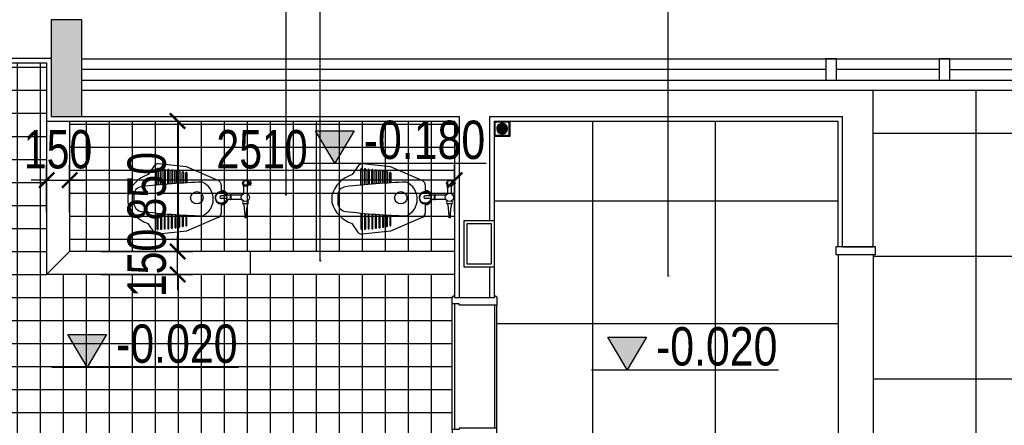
# Model space of a CAD drawing. Header units: millimetres. Extents: x -539149 to -534375, y 505028 to 505469.
# Tile 100 of 135: x -535480 to -535416, y 505339 to 505365. Entities that reach past the tile are written whole.
import ezdxf
from ezdxf.enums import TextEntityAlignment as Align

# ---------------------------------------------------------------- set-up
doc = ezdxf.new("R2010")
doc.units = ezdxf.units.MM
doc.header["$LTSCALE"] = 10
doc.layers.get('Defpoints').update_dxf_attribs({"color": 8})
for name, color, linetype in [('A-建筑-原墙体', 2, 'Continuous'), ('A-建筑-拆墙', 251, 'Continuous'), ('A-建筑-新增墙体', 3, 'Continuous'), ('A-建筑-楼梯', 9, 'Continuous'), ('A-建筑-窗户', 4, 'Continuous'), ('B-平面-到顶装饰造型线', 6, 'Continuous'), ('B-平面-完成面造型线', 6, 'Continuous'), ('B-平面-家具L', 30, 'Continuous'), ('B-平面-门洞线', 8, 'Continuous'), ('D-地面-尺寸', 4, 'Continuous'), ('D-地面-材料铺设', 251, 'Continuous'), ('D-地面底图', 8, 'Continuous'), ('D-地面造型线', 31, 'Continuous'), ('E--图例', 3, 'Continuous'), ('E-填充', 251, 'Continuous'), ('E-文本', 7, 'Continuous')]:
    doc.layers.add(name, color=color, linetype=linetype)
doc.styles.add('ar', font='arial.ttf')
doc.styles.add('CCD_DIM', font='txt', dxfattribs={"width": 0.8})
doc.styles.add('TXT', font='gbenor.shx', dxfattribs={"width": 0.7})
doc.dimstyles.new('1', dxfattribs={"dimscale": 0, "dimtxt": 2.5, "dimasz": 1.5, "dimexe": 1, "dimexo": 0, "dimgap": 0.3, "dimtad": 1, "dimdec": 0, "dimzin": 0, "dimdsep": 46, "dimtxsty": 'Standard', "dimblk": 'ARCHTICK', "dimcen": 0.09, "dimclrd": 8, "dimclre": 8, "dimclrt": 4, "dimadec": 0, "dimazin": 0, "dimtfac": 1, "dimtdec": 0, "dimtix": 1, "dimtofl": 0, "dimtmove": 2, "dimatfit": 3, "dimldrblk": 'DOTSMALL', "dimfxl": 5, "dimfxlon": 1, "dimtolj": 1, "dimtzin": 0, "dimarcsym": 0})
doc.dimstyles.new('1-1', dxfattribs={"dimscale": 0, "dimtxt": 2.5, "dimasz": 1, "dimexe": 1, "dimexo": 1, "dimgap": 0.75, "dimtad": 1, "dimdec": 0, "dimrnd": 0.005, "dimzin": 0, "dimdsep": 46, "dimtxsty": 'CCD_DIM', "dimblk": 'ARCHTICK', "dimcen": 0.13, "dimclrd": 44, "dimclre": 44, "dimclrt": 50, "dimadec": 0, "dimazin": 0, "dimtfac": 1, "dimtdec": 0, "dimtix": 1, "dimtmove": 2, "dimatfit": 3, "dimldrblk": 'HBA_Leader_Dot', "dimfxl": 5, "dimfxlon": 1, "dimtvp": 1, "dimtolj": 1, "dimtzin": 0, "dimarcsym": 0})

# ---------------------------------------------------------------- blocks, each defined once
blk = doc.blocks.new('A$C49AE24D5')
at = {"layer": 'B-平面-家具L', "color": 8}
for p, q in [((-109.8, 350), (-80.1, 350)), ((-109.8, 350), (-105.9, 345.7)), ((-103.6, 344.5), (-86.9, 344.5)), ((-99.9, 344.5), (-99.9, 337.8)), ((-97.3, 353.8), (-93.6, 353.8)), ((-97.3, 353.8), (-97.3, 350)), ((-93.6, 353.8), (-93.6, 350)), ((-92.3, 344.5), (-92.3, 338.2)), ((-80.1, 350), (-84.7, 345.6)), ((-82.5, 331.2), (-82.5, 305.8)), ((-26, 331.2), (-75.3, 331.2)), ((-75.3, 331.2), (-75.3, 305.8)), ((40.5, 331.2), (40.5, 305.8)), ((131.6, 322.4), (131.6, 314.6)), ((-97.1, 298.6), (-97.1, 294.9)), ((-97.1, 294.9), (-93.3, 294.9)), ((-93.3, 298.4), (-93.3, 294.9)), ((-28, 305.8), (-75.3, 305.8)), ((-16.9, 293), (-16.9, 223.3)), ((10.5, 292.4), (10.5, 222.5)), ((-16.9, 218.8), (-16.9, 201.9)), ((-12.9, 193.2), (-12.9, 158.1)), ((5.2, 195.1), (5.2, 158.1)), ((10.5, 217.9), (10.5, 203.8)), ((-175.8, -117), (-175.8, -114.8)), ((-173, -112), (-94.5, -112)), ((-94, -119.9), (-173, -119.9)), ((-170, -92.3), (-170, -90.2)), ((-167.1, -87.3), (-95.9, -87.3)), ((-95.5, -95.2), (-167.1, -95.2)), ((-165.6, -69.4), (-165.6, -67.2)), ((-162.7, -64.4), (-97.2, -64.4)), ((-96.8, -72.3), (-162.7, -72.3)), ((110.7, -119.9), (189.7, -119.9)), ((189.7, -112), (111.2, -112)), ((112.2, -95.2), (183.9, -95.2)), ((183.9, -87.3), (112.7, -87.3)), ((113.5, -72.3), (179.5, -72.3)), ((179.5, -64.4), (113.9, -64.4)), ((182.3, -69.4), (182.3, -67.2)), ((186.7, -92.3), (186.7, -90.2)), ((192.6, -117), (192.6, -114.8)), ((-185.1, -187.3), (-185.1, -185.1)), ((-182.2, -182.2), (-89.5, -182.2)), ((-88.9, -190.1), (-182.2, -190.1)), ((-181.7, -164.3), (-181.7, -162.2)), ((-179.2, -139.9), (-179.2, -137.8)), ((-178.8, -159.3), (-91.2, -159.3)), ((-90.7, -167.2), (-178.8, -167.2)), ((-176.4, -134.9), (-93, -134.9)), ((-92.4, -142.8), (-176.4, -142.8)), ((105.6, -190.1), (199, -190.1)), ((199, -182.2), (106.2, -182.2)), ((107.4, -167.2), (195.6, -167.2)), ((195.6, -159.3), (108, -159.3)), ((109.2, -142.8), (193.1, -142.8)), ((193.1, -134.9), (109.7, -134.9)), ((196, -139.9), (196, -137.8)), ((198.4, -164.3), (198.4, -162.2)), ((201.8, -187.3), (201.8, -185.1)), ((-190.5, -257), (-190.5, -254.9)), ((-189, -234.1), (-189, -231.9)), ((-187.6, -252), (-83.5, -252)), ((-186.1, -229.1), (-85.6, -229.1)), ((-84.9, -237), (-186.1, -237)), ((-185.6, -211.2), (-185.6, -209)), ((-182.7, -206.1), (-87.6, -206.1)), ((-86.9, -214), (-182.7, -214)), ((204.3, -252), (100.2, -252)), ((101.6, -237), (202.9, -237)), ((202.9, -229.1), (102.3, -229.1)), ((103.6, -214), (199.5, -214)), ((199.5, -206.1), (104.3, -206.1)), ((202.3, -211.2), (202.3, -209)), ((205.7, -234.1), (205.7, -231.9)), ((207.2, -257), (207.2, -254.9)), ((-82.7, -259.9), (-187.6, -259.9)), ((99.5, -259.9), (204.3, -259.9)), ((-15.1, -411.4), (31.8, -411.4))]:
    blk.add_line(p, q, dxfattribs=at)
at = {"layer": 'B-平面-家具L'}
for p, q in [((-109.2, 143), (-201.4, -66.9)), ((-83.5, 159.1), (-40.5, 159.1)), ((40, 159.1), (100.3, 159.1)), ((125.9, 143), (218.1, -66.9)), ((-201.4, -66.9), (-220.4, -250.9)), ((218.1, -66.9), (237.1, -250.9)), ((-210.9, -275.2), (-150.7, -317.8)), ((227.7, -275.2), (167.4, -317.8)), ((227.7, -275.2), (167.4, -317.8)), ((-15.1, -449.5), (31.8, -449.5))]:
    blk.add_line(p, q, dxfattribs=at)
at = {"layer": 'B-平面-家具L', "color": 8}
for centre, radius in [((-2.7, 316.6), 27.5), ((-0.2, 159.1), 36.5), ((0, 0), 40.5)]:
    blk.add_circle(centre, radius, dxfattribs=at)
for centre, radius, start, end in [((-109, 333.3), 2.32, 99.4448, 261.75017), ((-43.5, 320), 66.8, 170.5374, 192.43314), ((-93.8, 290.1), 48, 75.27364, 109.9875), ((-93.7, 285.6), 48, 75.869, 109.0213), ((-104, 334.8), 2.32, 99.4448, 261.75017), ((-103.6, 347.4), 2.86, 215.74176, 270), ((-99.5, 335.5), 2.32, 99.4448, 261.75017), ((-92, 335.8), 2.32, 279.4448, 81.75017), ((-87.5, 335.4), 2.32, 279.4448, 81.75017), ((-86.9, 347.4), 2.86, 270, 320.99671), ((-78.9, 328.7), 4.36, 34.67596, 145.32404), ((-82.4, 334.4), 2.32, 279.4448, 81.75017), ((30.6, 325.8), 11.3, 28.58091, 151.41909), ((114.2, 618.6), 296.7, 255.63022, 273.37779), ((-108.4, 303.3), 2.32, 98.24983, 260.5552), ((-93.1, 346.5), 48, 250.0125, 284.72636), ((-93.1, 351), 48, 250.9787, 284.131), ((-78.9, 308.3), 4.36, 214.67596, 325.32404), ((-81.7, 302.2), 2.32, 278.24983, 80.5552), ((31.6, 307), 9.05, 187.83465, 352.16535), ((125, -94.7), 409.3, 89.07567, 101.91632), ((-0.2, 159.1), 40.3, 112.64304, 76.82584), ((-16.6, 221.1), 2.32, 98.84732, 261.15268), ((-1.8, 264.4), 48, 250.60998, 285.32385), ((-7.9, 200.9), 9.15, 173.47805, 236.44689), ((-1.8, 268.9), 48, 251.57618, 284.72848), ((-11.5, 219.6), 2.32, 98.84732, 261.15268), ((-7, 218.9), 2.32, 98.84732, 261.15268), ((0.5, 218.7), 2.32, 278.84732, 81.15268), ((1.5, 203.3), 8.98, 294.46821, 3.27412), ((5, 219.1), 2.32, 278.84732, 81.15268), ((10.1, 220.2), 2.32, 278.84732, 81.15268), ((-3.9, 158.1), 9.06, 180, 0), ((8.4, -13.9), 120.8, 24.79271, 155.20729), ((4351.4, 166), 4454.6, 181.66364, 186.79368), ((-4334.7, 166), 4454.6, 353.20632, 358.33636), ((-173, -114.8), 2.86, 90, 180), ((-173, -117), 2.86, 180, 270), ((-167.1, -90.2), 2.86, 90, 180), ((-167.1, -92.3), 2.86, 180, 270), ((-162.7, -67.2), 2.86, 90, 180), ((-162.7, -69.4), 2.86, 180, 270), ((179.5, -67.2), 2.86, 0, 90), ((179.5, -69.4), 2.86, 270, 0), ((183.9, -90.2), 2.86, 0, 90), ((183.9, -92.3), 2.86, 270, 0), ((189.7, -114.8), 2.86, 0, 90), ((189.7, -117), 2.86, 270, 0), ((-182.2, -185.1), 2.86, 90, 180), ((-182.2, -187.3), 2.86, 180, 270), ((-178.8, -162.2), 2.86, 90, 180), ((-178.8, -164.3), 2.86, 180, 270), ((-176.4, -137.8), 2.86, 90, 180), ((-176.4, -139.9), 2.86, 180, 270), ((193.1, -137.8), 2.86, 0, 90), ((193.1, -139.9), 2.86, 270, 0), ((195.6, -162.2), 2.86, 0, 90), ((195.6, -164.3), 2.86, 270, 0), ((199, -185.1), 2.86, 0, 90), ((199, -187.3), 2.86, 270, 0), ((-187.6, -254.9), 2.86, 90, 180), ((-186.1, -231.9), 2.86, 90, 180), ((-186.1, -234.1), 2.86, 180, 270), ((-182.7, -209), 2.86, 90, 180), ((-182.7, -211.2), 2.86, 180, 270), ((199.5, -209), 2.86, 0, 90), ((199.5, -211.2), 2.86, 270, 0), ((202.9, -231.9), 2.86, 0, 90), ((202.9, -234.1), 2.86, 270, 0), ((204.3, -254.9), 2.86, 0, 90), ((-187.6, -257), 2.86, 180, 270), ((204.3, -257), 2.86, 270, 0), ((-15.1, -354.2), 57.2, 186.79368, 270), ((31.8, -354.2), 57.2, 270, 353.20632)]:
    blk.add_arc(centre, radius, start, end, dxfattribs=at)
at = {"layer": 'B-平面-家具L'}
for centre, radius, start, end in [((-0.2, 159.1), 46, 111.30431, 180), ((-0.2, 159.1), 46, 0, 76.55923), ((-83.5, 130.5), 28.6, 90, 153.881), ((100.3, 130.5), 28.6, 26.119, 90), ((-191.9, -253.8), 28.6, 174.10671, 228.27337), ((208.7, -253.8), 28.6, 311.72663, 5.89329), ((38.2, -259), 197.8, 197.30033, 254.39353), ((-21.4, -259), 197.8, 285.60647, 342.69967)]:
    blk.add_arc(centre, radius, start, end, dxfattribs=at)
blk = doc.blocks.new('*E465')
at = {"layer": 'B-平面-到顶装饰造型线', "color": 6}
for points in [[(0, 35.6), (-45, 35.6), (-45, 40.6), (-50, 40.6), (-50, 50.6), (-40, 50.6), (-40, 310.6), (-50, 310.6), (-50, 320.6), (-45, 320.6), (-45, 325.6), (10, 325.6), (10, 80.6), (0, 80.6)], [(820, 35.6), (865, 35.6), (865, 40.6), (870, 40.6), (870, 50.6), (860, 50.6), (860, 310.6), (870, 310.6), (870, 320.6), (865, 320.6), (865, 325.6), (810, 325.6), (810, 80.6), (820, 80.6)]]:
    blk.add_lwpolyline(points, close=True, dxfattribs=at)
at = {"layer": 'B-平面-门洞线', "color": 8}
for p, q in [((10, 325.6), (810, 325.6)), ((0, 35.6), (820, 35.6))]:
    blk.add_line(p, q, dxfattribs=at)
at = {"layer": 'D-地面底图'}
for p, q in [((810, 310.6), (10, 310.6)), ((820, 50.6), (0, 50.6))]:
    blk.add_line(p, q, dxfattribs=at)
blk = doc.blocks.new('_ArchTick')
at = {"color": 0, "linetype": 'ByBlock', "const_width": 0.15}
blk.add_lwpolyline([(-0.5, -0.5), (0.5, 0.5)], dxfattribs=at)
blk = doc.blocks.new('*D454')
at = {"layer": 'D-地面-尺寸', "color": 44, "lineweight": -2, "ltscale": 0.01, "transparency": 16777216}
for p, q in [((-535470.127, 505350.099), (-535470.127, 505351.099)), ((-535475.127, 505350.099), (-535469.127, 505350.099)), ((-535470.127, 505348.599), (-535470.127, 505350.099)), ((-535475.127, 505348.599), (-535469.127, 505348.599)), ((-535470.127, 505348.599), (-535470.127, 505347.599))]:
    blk.add_line(p, q, dxfattribs=at)
at = {"layer": 'Defpoints', "color": 0, "ltscale": 0.01, "transparency": 16777216}
for p in [(-535477.173, 505350.099), (-535470.127, 505350.099), (-535478.673, 505348.599)]:
    blk.add_point(p, dxfattribs=at)
at = {"layer": 'D-地面-尺寸', "color": 44, "lineweight": -2, "ltscale": 0.01, "transparency": 16777216}
for p, rotation in [((-535470.127, 505350.099), 270), ((-535470.127, 505348.599), 90)]:
    blk.add_blockref('_ArchTick', p, dxfattribs=dict(at, rotation=rotation))
at = {"layer": 'D-地面-尺寸', "color": 50, "ltscale": 0.01, "transparency": 16777216, "insert": (-535472.127, 505349.349), "char_height": 2.5, "attachment_point": 5, "rotation": 90, "style": 'CCD_DIM'}
blk.add_mtext('\\A1;150', dxfattribs=at)
blk = doc.blocks.new('HBA_Leader_Dot')
at = {"color": 0, "linetype": 'ByBlock'}
blk.add_line((-5, 0), (-10, 0), dxfattribs=at)
at = {"color": 0, "linetype": 'ByBlock', "const_width": 5}
blk.add_lwpolyline([(-2.5, 0, 1), (2.5, 0, 1)], format="xyb", close=True, dxfattribs=at)
blk = doc.blocks.new('*D455')
at = {"layer": 'D-地面-尺寸', "color": 44, "lineweight": -2, "ltscale": 0.01, "transparency": 16777216}
for p, q in [((-535478.673, 505352.67), (-535478.673, 505355.744)), ((-535477.173, 505352.67), (-535477.173, 505355.744)), ((-535478.673, 505354.744), (-535479.673, 505354.744)), ((-535478.673, 505354.744), (-535477.173, 505354.744)), ((-535477.173, 505354.744), (-535476.173, 505354.744))]:
    blk.add_line(p, q, dxfattribs=at)
at = {"layer": 'Defpoints', "color": 0, "ltscale": 0.01, "transparency": 16777216}
for p in [(-535477.173, 505354.744), (-535478.673, 505351.67), (-535477.173, 505351.67)]:
    blk.add_point(p, dxfattribs=at)
at = {"layer": 'D-地面-尺寸', "color": 44, "lineweight": -2, "ltscale": 0.01, "transparency": 16777216}
blk.add_blockref('_ArchTick', (-535478.673, 505354.744), dxfattribs=at)
at = {"layer": 'D-地面-尺寸', "color": 44, "lineweight": -2, "ltscale": 0.01, "transparency": 16777216, "rotation": 180}
blk.add_blockref('_ArchTick', (-535477.173, 505354.744), dxfattribs=at)
at = {"layer": 'D-地面-尺寸', "color": 50, "ltscale": 0.01, "transparency": 16777216, "insert": (-535477.923, 505356.744), "char_height": 2.5, "attachment_point": 5, "style": 'CCD_DIM'}
blk.add_mtext('\\A1;150', dxfattribs=at)
blk = doc.blocks.new('*D456')
at = {"layer": 'D-地面-尺寸', "color": 44, "lineweight": -2, "ltscale": 0.01, "transparency": 16777216}
for p, q in [((-535477.173, 505352.67), (-535477.173, 505355.744)), ((-535452.073, 505352.67), (-535452.073, 505355.744)), ((-535452.073, 505354.744), (-535477.173, 505354.744))]:
    blk.add_line(p, q, dxfattribs=at)
at = {"layer": 'Defpoints', "color": 0, "ltscale": 0.01, "transparency": 16777216}
for p in [(-535477.173, 505354.744), (-535477.173, 505351.67), (-535452.073, 505351.67)]:
    blk.add_point(p, dxfattribs=at)
at = {"layer": 'D-地面-尺寸', "color": 44, "lineweight": -2, "ltscale": 0.01, "transparency": 16777216, "rotation": 180}
blk.add_blockref('_ArchTick', (-535477.173, 505354.744), dxfattribs=at)
at = {"layer": 'D-地面-尺寸', "color": 44, "lineweight": -2, "ltscale": 0.01, "transparency": 16777216}
blk.add_blockref('_ArchTick', (-535452.073, 505354.744), dxfattribs=at)
at = {"layer": 'D-地面-尺寸', "color": 50, "ltscale": 0.01, "transparency": 16777216, "insert": (-535464.623, 505356.744), "char_height": 2.5, "attachment_point": 5, "style": 'CCD_DIM'}
blk.add_mtext('\\A1;2510', dxfattribs=at)
blk = doc.blocks.new('*D457')
at = {"layer": 'D-地面-尺寸', "color": 44, "lineweight": -2, "ltscale": 0.01, "transparency": 16777216}
for p, q in [((-535475.127, 505358.599), (-535469.127, 505358.599)), ((-535470.127, 505358.599), (-535470.127, 505350.099)), ((-535475.127, 505350.099), (-535469.127, 505350.099))]:
    blk.add_line(p, q, dxfattribs=at)
at = {"layer": 'Defpoints', "color": 0, "ltscale": 0.01, "transparency": 16777216}
for p in [(-535477.173, 505358.599), (-535477.173, 505350.099), (-535470.127, 505350.099)]:
    blk.add_point(p, dxfattribs=at)
at = {"layer": 'D-地面-尺寸', "color": 44, "lineweight": -2, "ltscale": 0.01, "transparency": 16777216}
for p, rotation in [((-535470.127, 505358.599), 90), ((-535470.127, 505350.099), 270)]:
    blk.add_blockref('_ArchTick', p, dxfattribs=dict(at, rotation=rotation))
at = {"layer": 'D-地面-尺寸', "color": 50, "ltscale": 0.01, "transparency": 16777216, "insert": (-535472.127, 505354.349), "char_height": 2.5, "attachment_point": 5, "rotation": 90, "style": 'CCD_DIM'}
blk.add_mtext('\\A1;850', dxfattribs=at)
blk = doc.blocks.new('A$C4D726880')
h = blk.add_hatch()
h.set_pattern_fill('_USER', color=8, scale=5, angle=45, style=0, double=1, pattern_type=0)
h.set_pattern_definition([(45, (-37576.6057, -66592.4993), (-3.5355339, 3.5355339), []), (135, (-37576.6057, -66592.4993), (-3.5355339, -3.5355339), [])])
edge = h.paths.add_edge_path()
edge.add_arc((50, 50), 35, 0, 360)
blk.add_lwpolyline([(0, 0), (100, 0), (100, 100), (0, 100)], close=True)
at = {"color": 8}
blk.add_lwpolyline([(5, 5), (95, 5), (95, 95), (5, 95)], close=True, dxfattribs=at)
blk.add_circle((50, 50), 35, dxfattribs=at)
blk = doc.blocks.new('_DOTSMALL')
at = {"color": 0, "linetype": 'ByBlock', "const_width": 0.5}
blk.add_lwpolyline([(-0.0625, 0, 1), (0.0625, 0, 1)], format="xyb", close=True, dxfattribs=at)
blk = doc.blocks.new('Elevation')
at = {"layer": 'E--图例'}
blk.add_hatch(color=8, dxfattribs=at).paths.add_polyline_path([(4.167, 2.475), (2.698, 0), (1.229, 2.475)])
blk.add_line((0, 0), (14.202, 0), dxfattribs=at)
blk.add_lwpolyline([(4.167, 2.475), (2.698, 0), (1.229, 2.475)], close=True, dxfattribs=at)
at = {"layer": 'E-文本', "style": 'TXT', "width": 0.725091}
blk.add_attdef('ELEV', text='', height=2.5, dxfattribs=at).set_placement((4.892, 0.323), (14.257, 0.323), align=Align.FIT)

msp = doc.modelspace()

# ---------------------------------------------------------------- hatches: boundary and pattern name
at = {"layer": 'D-地面-材料铺设', "ltscale": 0.01}
h = msp.add_hatch(dxfattribs=at)
h.set_pattern_fill('_USER', color=256, scale=150, style=0, double=1, pattern_type=0)
h.set_pattern_definition([(0, (-535452.0732, 505348.5987), (0, 1.5), []), (90, (-535452.0732, 505348.5987), (-1.5, 9e-17), [])])
h.paths.add_polyline_path([(-535452.223, 505346.699), (-535452.223, 505347.199), (-535452.073, 505347.199), (-535452.073, 505348.599), (-535478.673, 505348.599), (-535478.673, 505358.599), (-535478.673, 505362.399), (-535495.873, 505362.399), (-535495.873, 505337.399), (-535463.373, 505337.399), (-535461.373, 505337.399), (-535461.373, 505337.099), (-535463.373, 505337.099), (-535463.373, 505336.799), (-535452.073, 505336.799), (-535452.073, 505337.099), (-535455.373, 505337.099), (-535455.373, 505337.399), (-535452.073, 505337.399), (-535452.073, 505337.999), (-535452.223, 505337.999), (-535452.223, 505338.499)])
h = msp.add_hatch(dxfattribs=at)
h.set_pattern_fill('_USER', color=256, scale=800, style=0, double=1, pattern_type=0)
h.set_pattern_definition([(0, (-535258.073, 505173.799), (0, 8), []), (90, (-535258.073, 505173.799), (-8, 5e-16), [])])
h.paths.add_polyline_path([(-535396.073, 505360.599), (-535396.573, 505360.599), (-535396.573, 505360.199), (-535397.373, 505360.199), (-535397.373, 505360.599), (-535424.773, 505360.599), (-535424.773, 505350.399), (-535424.623, 505350.399), (-535424.623, 505349.899), (-535424.773, 505349.899), (-535424.773, 505337.899), (-535424.623, 505337.899), (-535424.623, 505337.399), (-535424.773, 505337.399), (-535424.773, 505337.099), (-535424.773, 505330.099), (-535426.773, 505330.099), (-535426.773, 505308.899), (-535426.773, 505306.699), (-535426.773, 505299.699), (-535426.773, 505292.099), (-535412.873, 505292.099), (-535412.873, 505292.999), (-535412.673, 505292.999), (-535412.673, 505292.099), (-535412.373, 505292.099), (-535412.373, 505292.999), (-535412.173, 505292.999), (-535412.173, 505292.099), (-535411.873, 505292.099), (-535411.873, 505292.999), (-535411.673, 505292.999), (-535411.673, 505292.099), (-535411.373, 505292.099), (-535411.373, 505292.999), (-535411.173, 505292.999), (-535411.173, 505292.099), (-535410.873, 505292.099), (-535410.873, 505292.999), (-535410.673, 505292.999), (-535410.673, 505292.099), (-535410.373, 505292.099), (-535410.373, 505292.999), (-535410.173, 505292.999), (-535410.173, 505292.099), (-535409.873, 505292.099), (-535409.873, 505292.999), (-535409.673, 505292.999), (-535409.673, 505292.099), (-535409.373, 505292.099), (-535409.373, 505292.999), (-535409.173, 505292.999), (-535409.173, 505292.099), (-535408.873, 505292.099), (-535408.873, 505292.999), (-535408.673, 505292.999), (-535408.673, 505292.099), (-535408.373, 505292.099), (-535408.373, 505292.999), (-535408.173, 505292.999), (-535408.173, 505292.099), (-535407.873, 505292.099), (-535407.873, 505292.999), (-535407.673, 505292.999), (-535407.673, 505292.099), (-535407.373, 505292.099), (-535407.373, 505292.999), (-535407.173, 505292.999), (-535407.173, 505292.099), (-535406.873, 505292.099), (-535406.873, 505292.999), (-535406.673, 505292.999), (-535406.673, 505292.099), (-535406.373, 505292.099), (-535406.373, 505292.999), (-535406.173, 505292.999), (-535406.173, 505292.099), (-535405.873, 505292.099), (-535405.873, 505292.999), (-535405.673, 505292.999), (-535405.673, 505292.099), (-535405.373, 505292.099), (-535405.373, 505292.999), (-535405.173, 505292.999), (-535405.173, 505292.099), (-535404.873, 505292.099), (-535404.873, 505292.999), (-535404.673, 505292.999), (-535404.673, 505292.099), (-535404.373, 505292.099), (-535404.373, 505292.999), (-535404.173, 505292.999), (-535404.173, 505292.099), (-535403.873, 505292.099), (-535403.873, 505292.999), (-535403.673, 505292.999), (-535403.673, 505292.099), (-535403.373, 505292.099), (-535403.373, 505292.999), (-535403.173, 505292.999), (-535403.173, 505292.099), (-535402.873, 505292.099), (-535402.873, 505292.999), (-535402.673, 505292.999), (-535402.673, 505292.099), (-535402.373, 505292.099), (-535402.373, 505292.999), (-535402.173, 505292.999), (-535402.173, 505292.099), (-535401.873, 505292.099), (-535401.873, 505292.999), (-535401.673, 505292.999), (-535401.673, 505292.099), (-535401.373, 505292.099), (-535401.373, 505292.999), (-535401.173, 505292.999), (-535401.173, 505292.099), (-535400.873, 505292.099), (-535400.873, 505292.999), (-535400.673, 505292.999), (-535400.673, 505292.099), (-535400.373, 505292.099), (-535400.373, 505292.999), (-535400.173, 505292.999), (-535400.173, 505292.099), (-535399.873, 505292.099), (-535399.873, 505292.999), (-535399.673, 505292.999), (-535399.673, 505292.099), (-535399.373, 505292.099), (-535399.373, 505292.999), (-535399.173, 505292.999), (-535399.173, 505292.099), (-535398.873, 505292.099), (-535398.873, 505292.999), (-535398.673, 505292.999), (-535398.673, 505292.099), (-535398.373, 505292.099), (-535398.373, 505292.999), (-535398.173, 505292.999), (-535398.173, 505292.099), (-535397.873, 505292.099), (-535397.873, 505292.999), (-535397.673, 505292.999), (-535397.673, 505292.099), (-535397.373, 505292.099), (-535397.373, 505292.399), (-535396.573, 505292.399), (-535396.573, 505292.099), (-535396.073, 505292.099)])
h.paths.add_polyline_path([(-535397.373, 505326.199), (-535397.373, 505326.399), (-535396.573, 505326.399), (-535396.573, 505326.199)], flags=16)
h.paths.add_polyline_path([(-535397.373, 505325.899), (-535396.573, 505325.899), (-535396.573, 505325.699), (-535397.373, 505325.699)], flags=16)
h.paths.add_polyline_path([(-535397.373, 505326.699), (-535397.373, 505326.899), (-535396.573, 505326.899), (-535396.573, 505326.699)], flags=16)
h.paths.add_polyline_path([(-535397.373, 505325.399), (-535396.573, 505325.399), (-535396.573, 505325.199), (-535397.373, 505325.199)], flags=16)
h.paths.add_polyline_path([(-535397.373, 505327.199), (-535397.373, 505327.399), (-535396.573, 505327.399), (-535396.573, 505327.199)], flags=16)
h.paths.add_polyline_path([(-535397.373, 505324.899), (-535396.573, 505324.899), (-535396.573, 505324.699), (-535397.373, 505324.699)], flags=16)
h.paths.add_polyline_path([(-535397.373, 505327.699), (-535397.373, 505327.899), (-535396.573, 505327.899), (-535396.573, 505327.699)], flags=16)
h.paths.add_polyline_path([(-535397.373, 505324.399), (-535396.573, 505324.399), (-535396.573, 505324.199), (-535397.373, 505324.199)], flags=16)
h.paths.add_polyline_path([(-535397.373, 505328.199), (-535397.373, 505328.399), (-535396.573, 505328.399), (-535396.573, 505328.199)], flags=16)
h.paths.add_polyline_path([(-535397.373, 505323.899), (-535396.573, 505323.899), (-535396.573, 505323.699), (-535397.373, 505323.699)], flags=16)
h.paths.add_polyline_path([(-535397.373, 505328.699), (-535397.373, 505328.899), (-535396.573, 505328.899), (-535396.573, 505328.699)], flags=16)
h.paths.add_polyline_path([(-535397.373, 505323.399), (-535396.573, 505323.399), (-535396.573, 505323.199), (-535397.373, 505323.199)], flags=16)
h.paths.add_polyline_path([(-535397.373, 505329.199), (-535397.373, 505329.399), (-535396.573, 505329.399), (-535396.573, 505329.199)], flags=16)
h.paths.add_polyline_path([(-535397.373, 505322.899), (-535396.573, 505322.899), (-535396.573, 505322.699), (-535397.373, 505322.699)], flags=16)
h.paths.add_polyline_path([(-535397.373, 505329.699), (-535397.373, 505329.899), (-535396.573, 505329.899), (-535396.573, 505329.699)], flags=16)
h.paths.add_polyline_path([(-535397.373, 505322.399), (-535396.573, 505322.399), (-535396.573, 505322.199), (-535397.373, 505322.199)], flags=16)
h.paths.add_polyline_path([(-535397.373, 505330.199), (-535397.373, 505330.399), (-535396.573, 505330.399), (-535396.573, 505330.199)], flags=16)
h.paths.add_polyline_path([(-535397.373, 505321.899), (-535396.573, 505321.899), (-535396.573, 505321.699), (-535397.373, 505321.699)], flags=16)
h.paths.add_polyline_path([(-535397.373, 505330.699), (-535397.373, 505330.899), (-535396.573, 505330.899), (-535396.573, 505330.699)], flags=16)
h.paths.add_polyline_path([(-535397.373, 505321.399), (-535396.573, 505321.399), (-535396.573, 505321.199), (-535397.373, 505321.199)], flags=16)
h.paths.add_polyline_path([(-535397.373, 505331.199), (-535397.373, 505331.399), (-535396.573, 505331.399), (-535396.573, 505331.199)], flags=16)
h.paths.add_polyline_path([(-535397.373, 505320.899), (-535396.573, 505320.899), (-535396.573, 505320.699), (-535397.373, 505320.699)], flags=16)
h.paths.add_polyline_path([(-535397.373, 505331.699), (-535397.373, 505331.899), (-535396.573, 505331.899), (-535396.573, 505331.699)], flags=16)
h.paths.add_polyline_path([(-535397.373, 505320.399), (-535396.573, 505320.399), (-535396.573, 505320.199), (-535397.373, 505320.199)], flags=16)
h.paths.add_polyline_path([(-535397.373, 505332.199), (-535397.373, 505332.399), (-535396.573, 505332.399), (-535396.573, 505332.199)], flags=16)
h.paths.add_polyline_path([(-535397.373, 505319.899), (-535396.573, 505319.899), (-535396.573, 505319.699), (-535397.373, 505319.699)], flags=16)
h.paths.add_polyline_path([(-535397.373, 505332.699), (-535397.373, 505332.899), (-535396.573, 505332.899), (-535396.573, 505332.699)], flags=16)
h.paths.add_polyline_path([(-535397.373, 505319.399), (-535396.573, 505319.399), (-535396.573, 505319.199), (-535397.373, 505319.199)], flags=16)
h.paths.add_polyline_path([(-535397.373, 505333.199), (-535397.373, 505333.399), (-535396.573, 505333.399), (-535396.573, 505333.199)], flags=16)
h.paths.add_polyline_path([(-535397.373, 505318.899), (-535396.573, 505318.899), (-535396.573, 505318.699), (-535397.373, 505318.699)], flags=16)
h.paths.add_polyline_path([(-535397.373, 505333.699), (-535397.373, 505333.899), (-535396.573, 505333.899), (-535396.573, 505333.699)], flags=16)
h.paths.add_polyline_path([(-535397.373, 505318.399), (-535396.573, 505318.399), (-535396.573, 505318.199), (-535397.373, 505318.199)], flags=16)
h.paths.add_polyline_path([(-535397.373, 505334.199), (-535397.373, 505334.399), (-535396.573, 505334.399), (-535396.573, 505334.199)], flags=16)
h.paths.add_polyline_path([(-535397.373, 505317.899), (-535396.573, 505317.899), (-535396.573, 505317.699), (-535397.373, 505317.699)], flags=16)
h.paths.add_polyline_path([(-535397.373, 505334.699), (-535397.373, 505334.899), (-535396.573, 505334.899), (-535396.573, 505334.699)], flags=16)
h.paths.add_polyline_path([(-535397.373, 505317.399), (-535396.573, 505317.399), (-535396.573, 505317.199), (-535397.373, 505317.199)], flags=16)
h.paths.add_polyline_path([(-535397.373, 505335.199), (-535397.373, 505335.399), (-535396.573, 505335.399), (-535396.573, 505335.199)], flags=16)
h.paths.add_polyline_path([(-535397.373, 505316.899), (-535396.573, 505316.899), (-535396.573, 505316.699), (-535397.373, 505316.699)], flags=16)
h.paths.add_polyline_path([(-535397.373, 505335.699), (-535397.373, 505335.899), (-535396.573, 505335.899), (-535396.573, 505335.699)], flags=16)
h.paths.add_polyline_path([(-535397.373, 505316.399), (-535396.573, 505316.399), (-535396.573, 505316.199), (-535397.373, 505316.199)], flags=16)
h.paths.add_polyline_path([(-535397.373, 505336.199), (-535397.373, 505336.399), (-535396.573, 505336.399), (-535396.573, 505336.199)], flags=16)
h.paths.add_polyline_path([(-535397.373, 505315.899), (-535396.573, 505315.899), (-535396.573, 505315.699), (-535397.373, 505315.699)], flags=16)
h.paths.add_polyline_path([(-535397.373, 505336.699), (-535397.373, 505336.899), (-535396.573, 505336.899), (-535396.573, 505336.699)], flags=16)
h.paths.add_polyline_path([(-535397.373, 505315.399), (-535396.573, 505315.399), (-535396.573, 505315.199), (-535397.373, 505315.199)], flags=16)
h.paths.add_polyline_path([(-535397.373, 505337.199), (-535397.373, 505337.399), (-535396.573, 505337.399), (-535396.573, 505337.199)], flags=16)
h.paths.add_polyline_path([(-535397.373, 505314.899), (-535396.573, 505314.899), (-535396.573, 505314.699), (-535397.373, 505314.699)], flags=16)
h.paths.add_polyline_path([(-535397.373, 505337.699), (-535397.373, 505337.899), (-535396.573, 505337.899), (-535396.573, 505337.699)], flags=16)
h.paths.add_polyline_path([(-535397.373, 505314.399), (-535396.573, 505314.399), (-535396.573, 505314.199), (-535397.373, 505314.199)], flags=16)
h.paths.add_polyline_path([(-535397.373, 505338.199), (-535397.373, 505338.399), (-535396.573, 505338.399), (-535396.573, 505338.199)], flags=16)
h.paths.add_polyline_path([(-535397.373, 505313.899), (-535396.573, 505313.899), (-535396.573, 505313.699), (-535397.373, 505313.699)], flags=16)
h.paths.add_polyline_path([(-535397.373, 505338.699), (-535397.373, 505338.899), (-535396.573, 505338.899), (-535396.573, 505338.699)], flags=16)
h.paths.add_polyline_path([(-535397.373, 505313.399), (-535396.573, 505313.399), (-535396.573, 505313.199), (-535397.373, 505313.199)], flags=16)
h.paths.add_polyline_path([(-535397.373, 505339.199), (-535397.373, 505339.399), (-535396.573, 505339.399), (-535396.573, 505339.199)], flags=16)
h.paths.add_polyline_path([(-535397.373, 505312.899), (-535396.573, 505312.899), (-535396.573, 505312.699), (-535397.373, 505312.699)], flags=16)
h.paths.add_polyline_path([(-535397.373, 505339.699), (-535397.373, 505339.899), (-535396.573, 505339.899), (-535396.573, 505339.699)], flags=16)
h.paths.add_polyline_path([(-535397.373, 505312.399), (-535396.573, 505312.399), (-535396.573, 505312.199), (-535397.373, 505312.199)], flags=16)
h.paths.add_polyline_path([(-535397.373, 505340.199), (-535397.373, 505340.399), (-535396.573, 505340.399), (-535396.573, 505340.199)], flags=16)
h.paths.add_polyline_path([(-535397.373, 505311.899), (-535396.573, 505311.899), (-535396.573, 505311.699), (-535397.373, 505311.699)], flags=16)
h.paths.add_polyline_path([(-535397.373, 505340.699), (-535397.373, 505340.899), (-535396.573, 505340.899), (-535396.573, 505340.699)], flags=16)
h.paths.add_polyline_path([(-535397.373, 505311.399), (-535396.573, 505311.399), (-535396.573, 505311.199), (-535397.373, 505311.199)], flags=16)
h.paths.add_polyline_path([(-535397.373, 505341.199), (-535397.373, 505341.399), (-535396.573, 505341.399), (-535396.573, 505341.199)], flags=16)
h.paths.add_polyline_path([(-535397.373, 505310.899), (-535396.573, 505310.899), (-535396.573, 505310.699), (-535397.373, 505310.699)], flags=16)
h.paths.add_polyline_path([(-535397.373, 505341.699), (-535397.373, 505341.899), (-535396.573, 505341.899), (-535396.573, 505341.699)], flags=16)
h.paths.add_polyline_path([(-535397.373, 505310.399), (-535396.573, 505310.399), (-535396.573, 505310.199), (-535397.373, 505310.199)], flags=16)
h.paths.add_polyline_path([(-535397.373, 505342.199), (-535397.373, 505342.399), (-535396.573, 505342.399), (-535396.573, 505342.199)], flags=16)
h.paths.add_polyline_path([(-535397.373, 505309.899), (-535396.573, 505309.899), (-535396.573, 505309.699), (-535397.373, 505309.699)], flags=16)
h.paths.add_polyline_path([(-535397.373, 505342.699), (-535397.373, 505342.899), (-535396.573, 505342.899), (-535396.573, 505342.699)], flags=16)
h.paths.add_polyline_path([(-535397.373, 505309.399), (-535396.573, 505309.399), (-535396.573, 505309.199), (-535397.373, 505309.199)], flags=16)
h.paths.add_polyline_path([(-535397.373, 505343.199), (-535397.373, 505343.399), (-535396.573, 505343.399), (-535396.573, 505343.199)], flags=16)
h.paths.add_polyline_path([(-535397.373, 505308.899), (-535396.573, 505308.899), (-535396.573, 505308.699), (-535397.373, 505308.699)], flags=16)
h.paths.add_polyline_path([(-535397.373, 505343.699), (-535397.373, 505343.899), (-535396.573, 505343.899), (-535396.573, 505343.699)], flags=16)
h.paths.add_polyline_path([(-535397.373, 505308.399), (-535396.573, 505308.399), (-535396.573, 505308.199), (-535397.373, 505308.199)], flags=16)
h.paths.add_polyline_path([(-535397.373, 505344.199), (-535397.373, 505344.399), (-535396.573, 505344.399), (-535396.573, 505344.199)], flags=16)
h.paths.add_polyline_path([(-535397.373, 505307.899), (-535396.573, 505307.899), (-535396.573, 505307.699), (-535397.373, 505307.699)], flags=16)
h.paths.add_polyline_path([(-535397.373, 505344.699), (-535397.373, 505344.899), (-535396.573, 505344.899), (-535396.573, 505344.699)], flags=16)
h.paths.add_polyline_path([(-535397.373, 505307.399), (-535396.573, 505307.399), (-535396.573, 505307.199), (-535397.373, 505307.199)], flags=16)
h.paths.add_polyline_path([(-535397.373, 505345.199), (-535397.373, 505345.399), (-535396.573, 505345.399), (-535396.573, 505345.199)], flags=16)
h.paths.add_polyline_path([(-535397.373, 505306.899), (-535396.573, 505306.899), (-535396.573, 505306.699), (-535397.373, 505306.699)], flags=16)
h.paths.add_polyline_path([(-535397.373, 505345.699), (-535397.373, 505345.899), (-535396.573, 505345.899), (-535396.573, 505345.699)], flags=16)
h.paths.add_polyline_path([(-535397.373, 505306.399), (-535396.573, 505306.399), (-535396.573, 505306.199), (-535397.373, 505306.199)], flags=16)
h.paths.add_polyline_path([(-535397.373, 505346.199), (-535397.373, 505346.399), (-535396.573, 505346.399), (-535396.573, 505346.199)], flags=16)
h.paths.add_polyline_path([(-535397.373, 505305.899), (-535396.573, 505305.899), (-535396.573, 505305.699), (-535397.373, 505305.699)], flags=16)
h.paths.add_polyline_path([(-535397.373, 505346.699), (-535397.373, 505346.899), (-535396.573, 505346.899), (-535396.573, 505346.699)], flags=16)
h.paths.add_polyline_path([(-535397.373, 505305.399), (-535396.573, 505305.399), (-535396.573, 505305.199), (-535397.373, 505305.199)], flags=16)
h.paths.add_polyline_path([(-535397.373, 505347.199), (-535397.373, 505347.399), (-535396.573, 505347.399), (-535396.573, 505347.199)], flags=16)
h.paths.add_polyline_path([(-535397.373, 505304.899), (-535396.573, 505304.899), (-535396.573, 505304.699), (-535397.373, 505304.699)], flags=16)
h.paths.add_polyline_path([(-535397.373, 505347.699), (-535397.373, 505347.899), (-535396.573, 505347.899), (-535396.573, 505347.699)], flags=16)
h.paths.add_polyline_path([(-535397.373, 505304.399), (-535396.573, 505304.399), (-535396.573, 505304.199), (-535397.373, 505304.199)], flags=16)
h.paths.add_polyline_path([(-535397.373, 505348.199), (-535397.373, 505348.399), (-535396.573, 505348.399), (-535396.573, 505348.199)], flags=16)
h.paths.add_polyline_path([(-535397.373, 505303.899), (-535396.573, 505303.899), (-535396.573, 505303.699), (-535397.373, 505303.699)], flags=16)
h.paths.add_polyline_path([(-535397.373, 505348.699), (-535397.373, 505348.899), (-535396.573, 505348.899), (-535396.573, 505348.699)], flags=16)
h.paths.add_polyline_path([(-535397.373, 505303.399), (-535396.573, 505303.399), (-535396.573, 505303.199), (-535397.373, 505303.199)], flags=16)
h.paths.add_polyline_path([(-535397.373, 505349.199), (-535397.373, 505349.399), (-535396.573, 505349.399), (-535396.573, 505349.199)], flags=16)
h.paths.add_polyline_path([(-535397.373, 505302.899), (-535396.573, 505302.899), (-535396.573, 505302.699), (-535397.373, 505302.699)], flags=16)
h.paths.add_polyline_path([(-535397.373, 505349.699), (-535397.373, 505349.899), (-535396.573, 505349.899), (-535396.573, 505349.699)], flags=16)
h.paths.add_polyline_path([(-535397.373, 505302.399), (-535396.573, 505302.399), (-535396.573, 505302.199), (-535397.373, 505302.199)], flags=16)
h.paths.add_polyline_path([(-535397.373, 505350.199), (-535397.373, 505350.399), (-535396.573, 505350.399), (-535396.573, 505350.199)], flags=16)
h.paths.add_polyline_path([(-535397.373, 505301.899), (-535396.573, 505301.899), (-535396.573, 505301.699), (-535397.373, 505301.699)], flags=16)
h.paths.add_polyline_path([(-535397.373, 505350.699), (-535397.373, 505350.899), (-535396.573, 505350.899), (-535396.573, 505350.699)], flags=16)
h.paths.add_polyline_path([(-535397.373, 505301.399), (-535396.573, 505301.399), (-535396.573, 505301.199), (-535397.373, 505301.199)], flags=16)
h.paths.add_polyline_path([(-535397.373, 505351.199), (-535397.373, 505351.399), (-535396.573, 505351.399), (-535396.573, 505351.199)], flags=16)
h.paths.add_polyline_path([(-535397.373, 505300.899), (-535396.573, 505300.899), (-535396.573, 505300.699), (-535397.373, 505300.699)], flags=16)
h.paths.add_polyline_path([(-535397.373, 505351.699), (-535397.373, 505351.899), (-535396.573, 505351.899), (-535396.573, 505351.699)], flags=16)
h.paths.add_polyline_path([(-535397.373, 505300.399), (-535396.573, 505300.399), (-535396.573, 505300.199), (-535397.373, 505300.199)], flags=16)
h.paths.add_polyline_path([(-535397.373, 505352.199), (-535397.373, 505352.399), (-535396.573, 505352.399), (-535396.573, 505352.199)], flags=16)
h.paths.add_polyline_path([(-535397.373, 505299.899), (-535396.573, 505299.899), (-535396.573, 505299.699), (-535397.373, 505299.699)], flags=16)
h.paths.add_polyline_path([(-535397.373, 505352.699), (-535397.373, 505352.899), (-535396.573, 505352.899), (-535396.573, 505352.699)], flags=16)
h.paths.add_polyline_path([(-535397.373, 505299.399), (-535396.573, 505299.399), (-535396.573, 505299.199), (-535397.373, 505299.199)], flags=16)
h.paths.add_polyline_path([(-535397.373, 505353.199), (-535397.373, 505353.399), (-535396.573, 505353.399), (-535396.573, 505353.199)], flags=16)
h.paths.add_polyline_path([(-535397.373, 505298.899), (-535396.573, 505298.899), (-535396.573, 505298.699), (-535397.373, 505298.699)], flags=16)
h.paths.add_polyline_path([(-535397.373, 505353.699), (-535397.373, 505353.899), (-535396.573, 505353.899), (-535396.573, 505353.699)], flags=16)
h.paths.add_polyline_path([(-535397.373, 505298.399), (-535396.573, 505298.399), (-535396.573, 505298.199), (-535397.373, 505298.199)], flags=16)
h.paths.add_polyline_path([(-535397.373, 505354.199), (-535397.373, 505354.399), (-535396.573, 505354.399), (-535396.573, 505354.199)], flags=16)
h.paths.add_polyline_path([(-535397.373, 505297.899), (-535396.573, 505297.899), (-535396.573, 505297.699), (-535397.373, 505297.699)], flags=16)
h.paths.add_polyline_path([(-535397.373, 505354.699), (-535397.373, 505354.899), (-535396.573, 505354.899), (-535396.573, 505354.699)], flags=16)
h.paths.add_polyline_path([(-535397.373, 505297.399), (-535396.573, 505297.399), (-535396.573, 505297.199), (-535397.373, 505297.199)], flags=16)
h.paths.add_polyline_path([(-535397.373, 505355.199), (-535397.373, 505355.399), (-535396.573, 505355.399), (-535396.573, 505355.199)], flags=16)
h.paths.add_polyline_path([(-535397.373, 505296.899), (-535396.573, 505296.899), (-535396.573, 505296.699), (-535397.373, 505296.699)], flags=16)
h.paths.add_polyline_path([(-535397.373, 505355.699), (-535397.373, 505355.899), (-535396.573, 505355.899), (-535396.573, 505355.699)], flags=16)
h.paths.add_polyline_path([(-535397.373, 505296.399), (-535396.573, 505296.399), (-535396.573, 505296.199), (-535397.373, 505296.199)], flags=16)
h.paths.add_polyline_path([(-535397.373, 505356.199), (-535397.373, 505356.399), (-535396.573, 505356.399), (-535396.573, 505356.199)], flags=16)
h.paths.add_polyline_path([(-535397.373, 505295.899), (-535396.573, 505295.899), (-535396.573, 505295.699), (-535397.373, 505295.699)], flags=16)
h.paths.add_polyline_path([(-535397.373, 505356.699), (-535397.373, 505356.899), (-535396.573, 505356.899), (-535396.573, 505356.699)], flags=16)
h.paths.add_polyline_path([(-535397.373, 505295.399), (-535396.573, 505295.399), (-535396.573, 505295.199), (-535397.373, 505295.199)], flags=16)
h.paths.add_polyline_path([(-535397.373, 505357.199), (-535397.373, 505357.399), (-535396.573, 505357.399), (-535396.573, 505357.199)], flags=16)
h.paths.add_polyline_path([(-535397.373, 505294.899), (-535396.573, 505294.899), (-535396.573, 505294.699), (-535397.373, 505294.699)], flags=16)
h.paths.add_polyline_path([(-535397.373, 505357.699), (-535397.373, 505357.899), (-535396.573, 505357.899), (-535396.573, 505357.699)], flags=16)
h.paths.add_polyline_path([(-535397.373, 505294.399), (-535396.573, 505294.399), (-535396.573, 505294.199), (-535397.373, 505294.199)], flags=16)
h.paths.add_polyline_path([(-535397.373, 505358.199), (-535397.373, 505358.399), (-535396.573, 505358.399), (-535396.573, 505358.199)], flags=16)
h.paths.add_polyline_path([(-535397.373, 505293.899), (-535396.573, 505293.899), (-535396.573, 505293.699), (-535397.373, 505293.699)], flags=16)
h.paths.add_polyline_path([(-535397.373, 505358.699), (-535397.373, 505358.899), (-535396.573, 505358.899), (-535396.573, 505358.699)], flags=16)
h.paths.add_polyline_path([(-535397.373, 505293.399), (-535396.573, 505293.399), (-535396.573, 505293.199), (-535397.373, 505293.199)], flags=16)
h.paths.add_polyline_path([(-535397.373, 505359.199), (-535397.373, 505359.399), (-535396.573, 505359.399), (-535396.573, 505359.199)], flags=16)
h.paths.add_polyline_path([(-535397.373, 505292.899), (-535396.573, 505292.899), (-535396.573, 505292.699), (-535397.373, 505292.699)], flags=16)
h.paths.add_polyline_path([(-535397.373, 505359.699), (-535397.373, 505359.899), (-535396.573, 505359.899), (-535396.573, 505359.699)], flags=16)
h = msp.add_hatch(dxfattribs=at)
h.set_pattern_fill('_USER', color=256, scale=150, style=0, double=1, pattern_type=0)
h.set_pattern_definition([(0, (-535452.0732, 505337.3987), (0, 1.5), []), (90, (-535452.0732, 505337.3987), (-1.5, 9e-17), [])])
h.paths.add_polyline_path([(-535477.173, 505350.099), (-535452.073, 505350.099), (-535452.073, 505358.599), (-535477.173, 505358.599)])
h = msp.add_hatch(dxfattribs=at)
h.set_pattern_fill('_USER', color=256, scale=800, style=0, double=1, pattern_type=0)
h.set_pattern_definition([(0, (-535443.073, 505337.399), (0, 8), []), (90, (-535443.073, 505337.399), (-8, 5e-16), [])])
h.paths.add_polyline_path([(-535427.073, 505349.899), (-535427.223, 505349.899), (-535427.223, 505350.399), (-535427.073, 505350.399), (-535427.073, 505358.599), (-535449.473, 505358.599), (-535449.473, 505347.199), (-535449.323, 505347.199), (-535449.323, 505346.599), (-535449.323, 505338.599), (-535449.323, 505337.999), (-535449.473, 505337.999), (-535449.473, 505337.399), (-535441.873, 505337.399), (-535441.873, 505337.549), (-535441.273, 505337.549), (-535433.273, 505337.549), (-535432.673, 505337.549), (-535432.673, 505337.399), (-535427.223, 505337.399), (-535427.223, 505337.899), (-535427.073, 505337.899)])
at = {"layer": 'E-填充', "ltscale": 0.01}
msp.add_hatch(color=256, dxfattribs=at).paths.add_polyline_path([(-535478.373, 505365.199), (-535478.373, 505358.899), (-535476.373, 505358.899), (-535476.373, 505365.199)])

# ---------------------------------------------------------------- linework, layer by layer
at = {"layer": 'A-建筑-原墙体', "ltscale": 0.01}
for p, q in [((-535478.373, 505365.199, 0.069), (-535478.373, 505358.899, 0.069)), ((-535476.373, 505365.199, 0.069), (-535478.373, 505365.199, 0.069)), ((-535476.373, 505358.899, 0.069), (-535476.373, 505365.199, 0.069)), ((-535496.173, 505362.699, 0.069), (-535478.373, 505362.699, 0.069)), ((-535476.373, 505360.599, 0.069), (-535424.773, 505360.599, 0.069)), ((-535478.373, 505358.899, 0.069), (-535451.773, 505358.899, 0.069)), ((-535451.773, 505358.899, 0.069), (-535451.773, 505347.099, 0.069)), ((-535449.773, 505358.899, 0.069), (-535426.773, 505358.899, 0.069)), ((-535449.773, 505352.099, 0.069), (-535449.773, 505358.899, 0.069)), ((-535449.773, 505347.099, 0.069), (-535449.773, 505349.099, 0.069)), ((-535451.773, 505347.099, 0.069), (-535449.773, 505347.099, 0.069))]:
    msp.add_line(p, q, dxfattribs=at)
at = {"layer": 'A-建筑-新增墙体', "ltscale": 0.01}
for p, q in [((-535424.773, 505350.399, 0.069), (-535424.773, 505360.599, 0.069)), ((-535426.773, 505350.399, 0.069), (-535426.773, 505358.899, 0.069)), ((-535426.773, 505350.399, 0.069), (-535424.773, 505350.399, 0.069))]:
    msp.add_line(p, q, dxfattribs=at)
at = {"layer": 'A-建筑-楼梯', "ltscale": 0.01}
for p in [(-535478.673, 505358.599, 0.069), (-535452.073, 505348.599, 0.069)]:
    msp.add_line(p, (-535478.673, 505348.599, 0.069), dxfattribs=at)
at = {"layer": 'A-建筑-窗户', "ltscale": 0.01}
for p, q in [((-535476.373, 505362.649, 0.069), (-535171.773, 505362.649, 0.069)), ((-535476.373, 505361.982, 0.069), (-535427.873, 505361.982, 0.069)), ((-535427.173, 505361.982, 0.069), (-535420.473, 505361.982, 0.069)), ((-535419.773, 505361.949, 0.069), (-535404.473, 505361.951, 0.069)), ((-535476.373, 505361.249, 0.069), (-535171.773, 505361.249, 0.069))]:
    msp.add_line(p, q, dxfattribs=at)
at = {"layer": 'A-建筑-窗户', "ltscale": 0.01, "elevation": 0.069}
for points in [[(-535427.873, 505361.249), (-535427.173, 505361.249), (-535427.173, 505362.649), (-535427.873, 505362.649)], [(-535420.473, 505361.249), (-535419.773, 505361.249), (-535419.773, 505362.649), (-535420.473, 505362.649)]]:
    msp.add_lwpolyline(points, close=True, dxfattribs=at)
at = {"layer": 'B-平面-完成面造型线', "ltscale": 0.01}
for p, q in [((-535495.873, 505362.399, 0.069), (-535478.673, 505362.399, 0.069)), ((-535478.673, 505362.399, 0.069), (-535478.673, 505358.599, 0.069)), ((-535478.673, 505358.599, 0.069), (-535452.073, 505358.599, 0.069)), ((-535452.073, 505358.599, 0.069), (-535452.073, 505347.099, 0.069)), ((-535449.473, 505347.099, 0.069), (-535449.473, 505358.599, 0.069)), ((-535449.473, 505358.599, 0.069), (-535427.073, 505358.599, 0.069)), ((-535427.073, 505350.399, 0.069), (-535427.073, 505358.599, 0.069))]:
    msp.add_line(p, q, dxfattribs=at)
at = {"layer": 'B-平面-完成面造型线', "ltscale": 0.01, "elevation": 0.069}
for points in [[(-535451.473, 505352.099), (-535451.473, 505349.099), (-535449.473, 505349.099), (-535449.473, 505352.099)], [(-535451.273, 505351.899), (-535451.273, 505349.299), (-535449.673, 505349.299), (-535449.673, 505351.899)], [(-535427.223, 505349.899), (-535424.623, 505349.899), (-535424.623, 505350.399), (-535427.223, 505350.399)]]:
    msp.add_lwpolyline(points, close=True, dxfattribs=at)
at = {"layer": 'B-平面-家具L', "ltscale": 0.01}
msp.add_line((-535424.773, 505360.599, 0.069), (-535171.773, 505360.599, 0.069), dxfattribs=at)
at = {"layer": 'D-地面造型线', "ltscale": 0.01}
for p, q in [((-535477.173, 505358.599, 0.069), (-535477.173, 505350.099, 0.069)), ((-535477.173, 505350.099, 0.069), (-535478.673, 505348.599, 0.069)), ((-535452.073, 505350.099, 0.069), (-535477.173, 505350.099, 0.069)), ((-535465.373, 505348.599, 0.069), (-535465.373, 505350.099, 0.069)), ((-535427.073, 505349.899, 0.069), (-535427.073, 505337.899, 0.069)), ((-535424.773, 505349.899, 0.069), (-535424.773, 505337.899, 0.069))]:
    msp.add_line(p, q, dxfattribs=at)

# ---------------------------------------------------------------- block references
at = {"ltscale": 0.01, "xscale": -0.01, "yscale": 0.01, "zscale": 0.01, "rotation": 270}
msp.add_blockref('*E465', (-535452.579, 505338.499, 0.069), dxfattribs=at)
at = {"layer": 'B-平面-家具L', "ltscale": 0.01, "xscale": 0.01, "yscale": 0.01, "zscale": 0.01, "rotation": 270}
for p in [(-535468.873, 505353.599, 0.069), (-535455.573, 505353.599, 0.069)]:
    msp.add_blockref('A$C49AE24D5', p, dxfattribs=at)
at = {"layer": 'D-地面造型线', "ltscale": 0.01, "xscale": -0.01, "yscale": 0.01, "zscale": 0.01, "rotation": 180}
msp.add_blockref('A$C4D726880', (-535449.473, 505358.599, 0.069), dxfattribs=at)
at = {"layer": 'E-文本'}
ref = msp.add_blockref('Elevation', (-535462.188, 505355.847), dxfattribs=dict(at, xscale=0.8571428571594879, yscale=0.8571428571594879, zscale=0.8571428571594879))
ref.add_attrib('ELEV', '-0.180', (-535457.995, 505356.124, 0), dxfattribs={"layer": '0', "height": 2.5, "style": 'ar', "width": 0.8})
ref = msp.add_blockref('Elevation', (-535478.333, 505342.569, 0), dxfattribs=dict(at, xscale=0.8571428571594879, yscale=0.8571428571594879, zscale=0.8571428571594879))
ref.add_attrib('ELEV', '-0.020', (-535474.14, 505342.846), dxfattribs={"layer": '0', "height": 2.5, "style": 'ar', "width": 0.8})
ref = msp.add_blockref('Elevation', (-535443.136, 505342.393, 0), dxfattribs=dict(at, xscale=0.8571428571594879, yscale=0.8571428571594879, zscale=0.8571428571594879))
ref.add_attrib('ELEV', '-0.020', (-535438.943, 505342.67), dxfattribs={"layer": '0', "height": 2.5, "style": 'ar', "width": 0.8})

# ---------------------------------------------------------------- dimensions: what is measured, and where the dimension line sits
at = {"layer": 'D-地面-尺寸', "ltscale": 0.01}
for base, p1, p2, angle, picture, middle in [((-535470.127, 505350.099, 0.069), (-535477.173, 505358.599, 0.069), (-535477.173, 505350.099, 0.069), 270, '*D457', (-535472.127, 505354.349, 0.069)), ((-535477.173, 505354.744, 0.069), (-535452.073, 505351.67, 0.069), (-535477.173, 505351.67, 0.069), 180, '*D456', (-535464.623, 505356.744, 0.069)), ((-535470.127, 505350.099, 0.069), (-535478.673, 505348.599, 0.069), (-535477.173, 505350.099, 0.069), 90, '*D454', (-535472.127, 505349.349, 0.069))]:
    dim = msp.add_linear_dim(base=base, p1=p1, p2=p2, angle=angle, dimstyle='1-1', override={"dimscale": 1, "dimlfac": 100}, dxfattribs=at)
    dim.commit()
    dim.dimension.update_dxf_attribs({"geometry": picture, "text_midpoint": middle})
dim = msp.add_linear_dim(base=(-535477.173, 505354.744, 0.069), p1=(-535478.673, 505351.67, 0.069), p2=(-535477.173, 505351.67, 0.069), dimstyle='1-1', override={"dimscale": 1, "dimlfac": 100}, dxfattribs=at)
dim.commit()
dim.dimension.update_dxf_attribs({"geometry": '*D455', "text_midpoint": (-535477.923, 505356.744, 0.069)})

# ---------------------------------------------------------------- leaders
at = {"layer": 'A-建筑-拆墙'}
for points in [[(-535463.059, 505353.797), (-535463.059, 505404.294), (-535454.302, 505404.294)], [(-535484.336, 505353.304), (-535484.336, 505399.294), (-535475.579, 505399.294)], [(-535460.828, 505349.493), (-535460.828, 505399.294), (-535452.071, 505399.294)], [(-535438.136, 505348.509), (-535438.136, 505399.294), (-535429.379, 505399.294)]]:
    msp.add_leader(points, dimstyle='1', override={"dimscale": 0.117162, "dimasz": 2, "dimtad": 0}, dxfattribs=at)

doc.saveas('drawing.dxf')
